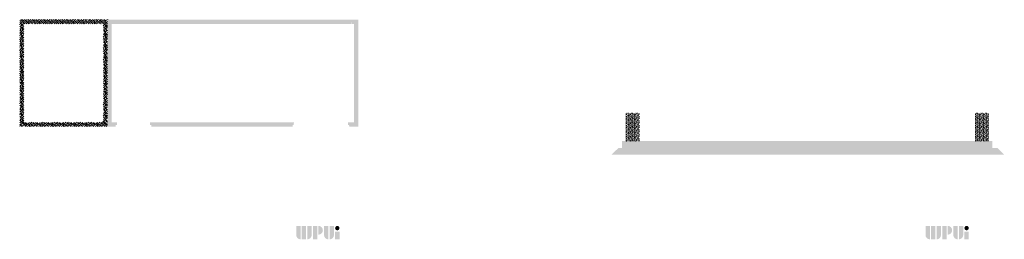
# Model space of a CAD drawing. Header units: millimetres. Extents: x 11359 to 209982, y 9392 to 44475.
# Tile 1 of 32: x 11359 to 39474, y 31153 to 37442. Entities that reach past the tile are written whole.
import ezdxf

# ---------------------------------------------------------------- set-up
doc = ezdxf.new("R2010")
doc.units = ezdxf.units.MM
for name, color, linetype in [('Aparatura', 7, 'Continuous'), ('Obudowa', 7, 'Continuous'), ('Tabelka', 7, 'Continuous')]:
    doc.layers.add(name, color=color, linetype=linetype)

msp = doc.modelspace()

# ---------------------------------------------------------------- hatches: boundary and pattern name
h = msp.add_hatch()
h.set_pattern_fill('ANSI33', color=256, scale=11.99999999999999, style=0)
h.set_pattern_definition([(135, (32876.20156765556, 31904.13988847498), (53.8815367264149, 53.88153672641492), []), (135, (32822.32003101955, 31904.13988847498), (53.8815367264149, 53.88153672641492), [38.09999999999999, -19.04999999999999])])
h.paths.add_polyline_path([(13869.33660680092, 37442.29350404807), (11359.33660680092, 37442.29350404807), (11359.33660680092, 34382.29350404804), (13869.33660680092, 34382.29350404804), (13869.33660680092, 37042.29350404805)])
h.paths.add_polyline_path([(11479.33660680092, 37322.29350404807), (13749.33660680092, 37322.29350404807), (13749.33660680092, 36872.29350404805), (13749.33660680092, 34552.29350404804), (13699.33660680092, 34502.29350404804), (11529.33660680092, 34502.29350404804), (11479.59358987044, 34501.93758216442), (11479.33660680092, 36872.29350404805), (11479.33660680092, 36922.29350404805)], flags=16)
h = msp.add_hatch()
h.set_pattern_fill('ANSI33', color=256, scale=10, style=0)
h.set_pattern_definition([(45, (6485.659203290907, -4532.785480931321), (-44.90128060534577, 44.90128060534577), []), (45, (6530.560483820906, -4532.785480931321), (-44.90128060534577, 44.90128060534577), [31.75, -15.875])])
h.paths.add_polyline_path([(14132.8551729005, 34422.29350404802), (14135.8551729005, 34502.29350404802), (13989.33660680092, 34502.29350404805), (13989.33660680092, 35622.29350404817), (13989.33660680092, 35912.29350404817), (13989.33660680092, 36202.29350404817), (13989.33660680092, 37322.29350404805), (20827.37615175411, 37322.29350404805), (20830.87615175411, 37362.29350404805), (20781.83660680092, 37362.29350404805), (20784.83214811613, 37442.29350404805), (13869.33660680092, 37442.29350404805), (13869.33660680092, 34382.29350404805), (14098.3551729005, 34382.29350404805), (14101.8551729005, 34422.29350404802)])
h.paths.add_polyline_path([(19183.84106548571, 34422.29350404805), (19188.64106548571, 34502.29350404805), (15080.84625553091, 34502.29350404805), (15083.84625553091, 34422.29350404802), (15114.84625553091, 34422.29350404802), (15118.34625553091, 34382.29350404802), (19149.34106548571, 34382.29350404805), (19152.84106548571, 34422.29350404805)])
h.paths.add_polyline_path([(20765.83214811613, 34422.29350404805), (20769.33214811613, 34382.29350404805), (21029.33660680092, 34382.29350404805), (21029.33660680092, 37442.29350404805), (20781.83660680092, 37442.29350404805), (20784.83214811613, 37362.29350404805), (20815.83214811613, 37362.29350404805), (20819.33214811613, 37322.29350404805), (20909.33660680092, 37322.29350404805), (20909.33660680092, 34502.29350404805), (20730.03214811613, 34502.29350404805), (20734.83214811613, 34422.29350404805)])
h = msp.add_hatch()
h.set_pattern_fill('ANSI33', color=256, scale=10, angle=90)
h.set_pattern_definition([(135, (-244850.603645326, -2609.445392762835), (-44.90128060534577, -44.90128060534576), []), (135, (-244850.603645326, -2564.544112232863), (-44.90128060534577, -44.90128060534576), [31.75, -15.875])])
h.paths.add_polyline_path([(37229.46130786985, 33971.70143887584), (28557.70841110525, 33971.59476020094), (28557.70841110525, 33771.60476931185), (39129.46130786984, 33771.92144798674), (39129.46130786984, 33971.70143887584)])
at = {"layer": 'Aparatura'}
h = msp.add_hatch(dxfattribs=at)
h.set_pattern_fill('DOTS2', color=256, scale=5, style=0)
h.set_pattern_definition([(0, (5507.71299680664, 17712.88722117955), (0, 127), [0, -127]), (0, (5548.352996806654, 17715.42722117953), (0, 127), [0, -127]), (0, (5525.492996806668, 17743.36722117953), (0, 127), [0, -127]), (0, (5553.432996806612, 17763.68722117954), (0, 127), [0, -127]), (0, (5520.412996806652, 17771.30722117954), (0, 127), [0, -127]), (0, (5530.572996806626, 17801.78722117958), (0, 127), [0, -127]), (0, (5512.792996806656, 17824.64722117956), (0, 127), [0, -127]), (0, (5553.432996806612, 17822.10722117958), (0, 127), [0, -127]), (0, (5583.912996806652, 17827.18722117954), (0, 127), [0, -127]), (0, (5599.152996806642, 17796.70722117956), (0, 127), [0, -127]), (0, (5624.552996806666, 17794.16722117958), (0, 127), [0, -127]), (0, (5624.552996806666, 17748.44722117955), (0, 127), [0, -127]), (0, (5601.692996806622, 17733.20722117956), (0, 127), [0, -127]), (0, (5566.132996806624, 17740.82722117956), (0, 127), [0, -127]), (0, (5588.992996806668, 17763.68722117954), (0, 127), [0, -127]), (0, (5566.132996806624, 17786.54722117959), (0, 127), [0, -127]), (0, (5619.472996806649, 17715.42722117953), (0, 127), [0, -127])])
h.paths.add_polyline_path([(28457.30993294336, 33771.71583749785), (28257.31120797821, 33573.29709334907), (39474.31130736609, 33573.41744993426), (39274.31130736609, 33771.83745904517), (24807.31057046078, 33771.71646997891), (23807.30993294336, 33771.71583749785)])
at = {"layer": 'Obudowa'}
h = msp.add_hatch(dxfattribs=at)
h.set_pattern_fill('DOTS2', scale=5, angle=180, style=0)
h.set_pattern_definition([(180, (49866.24339834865, 16044.85972166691), (0, 127), [0, -127]), (180, (49825.60339834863, 16047.39972166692), (0, 127), [0, -127]), (180, (49848.46339834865, 16075.33972166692), (0, 127), [0, -127]), (180, (49820.52339834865, 16095.65972166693), (0, 127), [0, -127]), (180, (49853.54339834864, 16103.27972166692), (0, 127), [0, -127]), (180, (49843.38339834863, 16133.75972166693), (0, 127), [0, -127]), (180, (49861.16339834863, 16156.61972166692), (0, 127), [0, -127]), (180, (49820.52339834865, 16154.07972166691), (0, 127), [0, -127]), (180, (49790.04339834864, 16159.15972166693), (0, 127), [0, -127]), (180, (49774.80339834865, 16128.67972166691), (0, 127), [0, -127]), (180, (49749.40339834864, 16126.13972166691), (0, 127), [0, -127]), (180, (49749.40339834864, 16080.41972166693), (0, 127), [0, -127]), (180, (49772.26339834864, 16065.17972166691), (0, 127), [0, -127]), (180, (49807.82339834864, 16072.79972166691), (0, 127), [0, -127]), (180, (49784.96339834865, 16095.65972166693), (0, 127), [0, -127]), (180, (49807.82339834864, 16118.51972166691), (0, 127), [0, -127]), (180, (49754.48339834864, 16047.39972166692), (0, 127), [0, -127])])
h.paths.add_polyline_path([(28660.07339834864, 34771.59928406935), (29050.44839834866, 34771.59928406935), (29050.44839834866, 33971.59928406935), (28660.07339834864, 33971.59928406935)])
h = msp.add_hatch(dxfattribs=at)
h.set_pattern_fill('DOTS2', scale=5, angle=180, style=0)
h.set_pattern_definition([(180, (59843.82858308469, 16044.85972166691), (0, 127), [0, -127]), (180, (59803.18858308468, 16047.39972166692), (0, 127), [0, -127]), (180, (59826.0485830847, 16075.33972166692), (0, 127), [0, -127]), (180, (59798.10858308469, 16095.65972166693), (0, 127), [0, -127]), (180, (59831.12858308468, 16103.27972166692), (0, 127), [0, -127]), (180, (59820.96858308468, 16133.75972166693), (0, 127), [0, -127]), (180, (59838.74858308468, 16156.61972166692), (0, 127), [0, -127]), (180, (59798.10858308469, 16154.07972166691), (0, 127), [0, -127]), (180, (59767.62858308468, 16159.15972166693), (0, 127), [0, -127]), (180, (59752.38858308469, 16128.67972166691), (0, 127), [0, -127]), (180, (59726.98858308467, 16126.13972166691), (0, 127), [0, -127]), (180, (59726.98858308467, 16080.41972166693), (0, 127), [0, -127]), (180, (59749.84858308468, 16065.17972166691), (0, 127), [0, -127]), (180, (59785.40858308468, 16072.79972166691), (0, 127), [0, -127]), (180, (59762.5485830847, 16095.65972166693), (0, 127), [0, -127]), (180, (59785.40858308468, 16118.51972166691), (0, 127), [0, -127]), (180, (59732.06858308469, 16047.39972166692), (0, 127), [0, -127])])
h.paths.add_polyline_path([(38637.65858308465, 34771.59928406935), (39028.03358308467, 34771.59928406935), (39028.03358308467, 33971.59928406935), (38637.65858308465, 33971.59928406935)])
at = {"layer": 'Tabelka', "lineweight": 25}
h = msp.add_hatch(color=92, dxfattribs=at)
edge = h.paths.add_edge_path()
edge.add_line((19256.06173712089, 31538.05917150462), (19380.60749646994, 31538.05917150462))
edge.add_line((19380.60749646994, 31538.05917150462), (19380.60749647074, 31153.09955169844))
edge.add_arc((19380.60749647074, 31277.64531104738), 124.5457593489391, 180.0000000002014, 270, ccw=False)
edge.add_line((19256.0617371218, 31277.64531104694), (19256.06173712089, 31538.05917150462))
h.paths.add_polyline_path([(19539.12028109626, 31153.09955169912), (19414.57452174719, 31153.09955169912), (19414.57452174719, 31538.05917150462), (19539.12028109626, 31538.05917150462)])
edge = h.paths.add_edge_path()
edge.add_line((19573.08730637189, 31538.05917150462), (19697.63306572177, 31538.05917150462))
edge.add_line((19697.63306572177, 31538.05917150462), (19697.63306572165, 31277.64531104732))
edge.add_arc((19573.08730637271, 31277.64531104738), 124.5457593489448, 269.9999999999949, 359.99999999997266, ccw=False)
edge.add_line((19573.0873063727, 31153.09955169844), (19573.08730637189, 31538.05917150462))
h.paths.add_polyline_path([(19732.7836655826, 31153.09955169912), (19732.7836655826, 31538.05917150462), (19857.32942493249, 31538.05917150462), (19857.32942493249, 31153.09955169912)])
edge = h.paths.add_edge_path()
edge.add_line((19891.29645020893, 31288.9676528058), (19891.29645020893, 31538.05917150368))
edge.add_arc((19891.29645020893, 31413.51341215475), 124.5457593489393, -89.99999999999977, 90.00000000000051, ccw=False)
edge = h.paths.add_edge_path()
edge.add_line((20049.80923483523, 31538.14027274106), (20174.35499418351, 31538.14027274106))
edge.add_line((20174.35499418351, 31538.14027274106), (20174.35499418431, 31153.1806529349))
edge.add_arc((20174.35499418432, 31277.72641228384), 124.5457593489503, 180.0000000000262, 269.99999999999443, ccw=False)
edge.add_line((20049.80923483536, 31277.72641228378), (20049.80923483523, 31538.14027274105))
edge = h.paths.add_edge_path()
edge.add_line((20208.32201946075, 31538.14027274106), (20332.86777880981, 31538.14027274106))
edge.add_line((20332.86777880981, 31538.14027274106), (20332.86777880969, 31277.72641228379))
edge.add_arc((20208.32201946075, 31277.72641228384), 124.5457593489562, 270, 359.9999999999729, ccw=False)
edge.add_line((20208.32201946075, 31153.18065293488), (20208.32201946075, 31538.14027274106))
h.paths.add_polyline_path([(20366.83480408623, 31371.36793351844), (20491.38056343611, 31371.36793351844), (20491.38056343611, 31153.09955169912), (20366.83480408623, 31153.09955169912)])
h = msp.add_hatch(color=1, dxfattribs=at)
edge = h.paths.add_edge_path()
edge.add_arc((20429.1076837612, 31475.68417574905), 62.27287967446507, 224.9999999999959, 404.9999999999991)
edge.add_arc((20429.1076837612, 31475.68417574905), 62.27287967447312, 45.00000000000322, 224.9999999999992)
h = msp.add_hatch(color=92, dxfattribs=at)
edge = h.paths.add_edge_path()
edge.add_line((37224.56173712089, 31538.05917150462), (37349.10749646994, 31538.05917150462))
edge.add_line((37349.10749646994, 31538.05917150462), (37349.10749647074, 31153.09955169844))
edge.add_arc((37349.10749647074, 31277.64531104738), 124.5457593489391, 180.0000000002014, 270, ccw=False)
edge.add_line((37224.5617371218, 31277.64531104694), (37224.56173712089, 31538.05917150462))
h.paths.add_polyline_path([(37507.62028109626, 31153.09955169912), (37383.07452174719, 31153.09955169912), (37383.07452174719, 31538.05917150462), (37507.62028109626, 31538.05917150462)])
edge = h.paths.add_edge_path()
edge.add_line((37541.58730637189, 31538.05917150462), (37666.13306572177, 31538.05917150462))
edge.add_line((37666.13306572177, 31538.05917150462), (37666.13306572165, 31277.64531104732))
edge.add_arc((37541.58730637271, 31277.64531104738), 124.5457593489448, 269.9999999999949, 359.99999999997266, ccw=False)
edge.add_line((37541.5873063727, 31153.09955169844), (37541.58730637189, 31538.05917150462))
h.paths.add_polyline_path([(37701.2836655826, 31153.09955169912), (37701.2836655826, 31538.05917150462), (37825.82942493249, 31538.05917150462), (37825.82942493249, 31153.09955169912)])
edge = h.paths.add_edge_path()
edge.add_line((37859.79645020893, 31288.9676528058), (37859.79645020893, 31538.05917150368))
edge.add_arc((37859.79645020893, 31413.51341215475), 124.5457593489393, -89.99999999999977, 90.00000000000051, ccw=False)
edge = h.paths.add_edge_path()
edge.add_line((38018.30923483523, 31538.14027274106), (38142.85499418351, 31538.14027274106))
edge.add_line((38142.85499418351, 31538.14027274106), (38142.85499418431, 31153.1806529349))
edge.add_arc((38142.85499418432, 31277.72641228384), 124.5457593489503, 180.0000000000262, 269.99999999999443, ccw=False)
edge.add_line((38018.30923483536, 31277.72641228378), (38018.30923483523, 31538.14027274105))
edge = h.paths.add_edge_path()
edge.add_line((38176.82201946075, 31538.14027274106), (38301.36777880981, 31538.14027274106))
edge.add_line((38301.36777880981, 31538.14027274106), (38301.36777880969, 31277.72641228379))
edge.add_arc((38176.82201946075, 31277.72641228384), 124.5457593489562, 270, 359.9999999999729, ccw=False)
edge.add_line((38176.82201946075, 31153.18065293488), (38176.82201946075, 31538.14027274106))
h.paths.add_polyline_path([(38335.33480408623, 31371.36793351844), (38459.88056343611, 31371.36793351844), (38459.88056343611, 31153.09955169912), (38335.33480408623, 31153.09955169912)])
h = msp.add_hatch(color=1, dxfattribs=at)
edge = h.paths.add_edge_path()
edge.add_arc((38397.6076837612, 31475.68417574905), 62.27287967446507, 224.9999999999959, 404.9999999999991)
edge.add_arc((38397.6076837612, 31475.68417574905), 62.27287967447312, 45.00000000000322, 224.9999999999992)

doc.saveas('drawing.dxf')
